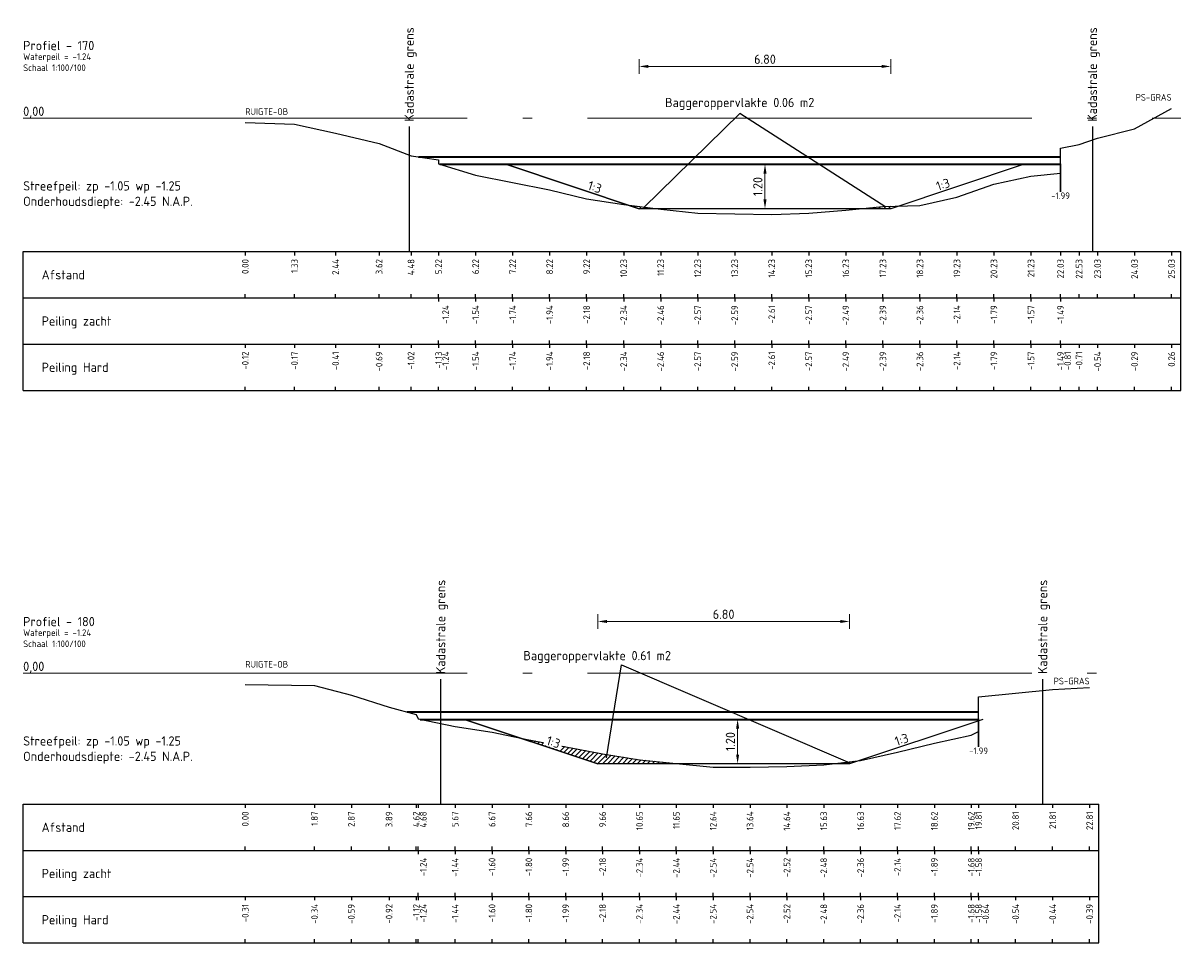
# Model space of a CAD drawing. Header units: metres. Extents: x 163463 to 198797, y 577287 to 592106.
# Tile 24 of 64: x 198349 to 198381, y 581629 to 581654. Entities that reach past the tile are written whole.
import ezdxf
from ezdxf.enums import TextEntityAlignment as Align

# ---------------------------------------------------------------- set-up
doc = ezdxf.new("R2010")
doc.units = ezdxf.units.M
doc.linetypes.add('AL-NAP_LIJN', pattern=[15.25, 12, -1.5, 0.25, -1.5])
for name, color, linetype in [('Afstandsbalk', 7, 'Continuous'), ('baggerarcering', 1, 'Continuous'), ('baggeroppervlak', 7, 'Continuous'), ('HardePeiling', 3, 'Continuous'), ('Kadastralegrens', 7, 'Continuous'), ('Legger', 2, 'Continuous'), ('Oever', 62, 'Continuous'), ('Teksten', 7, 'Continuous'), ('ZachtePeiling', 1, 'Continuous')]:
    doc.layers.add(name, color=color, linetype=linetype)
for name, color, linetype, lineweight in [('beschoeiing', 36, 'Continuous', 30), ('N-WA-WH-GRONDWATERLIJN-G', 150, 'AL-GRONDWATERLIJN', 35), ('X-XX-AL-NAP-G', 7, 'AL-NAP_LIJN', 18)]:
    doc.layers.add(name, color=color, linetype=linetype, lineweight=lineweight)
doc.styles.add('NLCS-ISO', font='NLCS-ISO.ttf')
doc.styles.add('NLCS-ISO-M100-T25', font='NLCS-ISO.ttf', dxfattribs={"height": 0.25})
doc.linetypes.add('AL-GRONDWATERLIJN', pattern='A,6,[32,NLCS.SHX,S=1,R=0,X=0,Y=0],6', length=12)
doc.dimstyles.new('NLCS-M100-T25-PIJL_l3_h1', dxfattribs={"dimscale": 0.1, "dimtxt": 0.25, "dimasz": 2.5, "dimexe": 2, "dimexo": 2, "dimgap": 0.7, "dimtad": 1, "dimzin": 0, "dimdsep": 46, "dimtxsty": 'NLCS-ISO-M100-T25', "dimcen": 2.5, "dimdle": 2, "dimclrd": 256, "dimclre": 256, "dimclrt": 256, "dimadec": 1, "dimazin": 0, "dimtfac": 1, "dimtofl": 0, "dimtmove": 1, "dimatfit": 0, "dimfxl": 2, "dimfxlon": 1, "dimtfill": 1, "dimtfillclr": 256, "dimtolj": 1, "dimtzin": 0, "dimlwd": 18, "dimlwe": 18, "dimarcsym": 0})
pattern_1 = [(45, (198102.50411, 581471.00325), (-0.06735192, 0.06735192), [])]

# ---------------------------------------------------------------- blocks, each defined once
blk = doc.blocks.new('*D482')
at = {"lineweight": 18, "transparency": 16777216}
for p, q in [((198369.532, 581649.753), (198369.332, 581649.753)), ((198369.532, 581649.503), (198369.532, 581648.803)), ((198369.532, 581648.553), (198369.332, 581648.553))]:
    blk.add_line(p, q, dxfattribs=at)
at = {"transparency": 16777216}
for points in [[(198369.491, 581649.503), (198369.574, 581649.503), (198369.532, 581649.753)], [(198369.491, 581648.803), (198369.574, 581648.803), (198369.532, 581648.553)]]:
    blk.add_solid(points, dxfattribs=at)
at = {"layer": 'Defpoints', "color": 0, "transparency": 16777216}
for p in [(198369.532, 581649.753), (198369.532, 581648.553), (198369.532, 581648.553)]:
    blk.add_point(p, dxfattribs=at)
at = {"transparency": 16777216, "insert": (198369.337, 581649.153), "char_height": 0.25, "attachment_point": 5, "rotation": 90, "style": 'NLCS-ISO-M100-T25', "bg_fill": 3, "box_fill_scale": 1.1, "bg_fill_color": 256, "bg_fill_true_color": 13158600, "bg_fill_transparency": 0}
blk.add_mtext('\\A1;1.20', dxfattribs=at)
blk = doc.blocks.new('*D483')
at = {"lineweight": 18, "transparency": 16777216}
for p, q in [((198368.792, 581634.753), (198368.592, 581634.753)), ((198368.792, 581634.503), (198368.792, 581633.803)), ((198368.792, 581633.553), (198368.592, 581633.553))]:
    blk.add_line(p, q, dxfattribs=at)
at = {"transparency": 16777216}
for points in [[(198368.751, 581634.503), (198368.834, 581634.503), (198368.792, 581634.753)], [(198368.751, 581633.803), (198368.834, 581633.803), (198368.792, 581633.553)]]:
    blk.add_solid(points, dxfattribs=at)
at = {"layer": 'Defpoints', "color": 0, "transparency": 16777216}
for p in [(198368.792, 581634.753), (198368.792, 581633.553), (198368.792, 581633.553)]:
    blk.add_point(p, dxfattribs=at)
at = {"transparency": 16777216, "insert": (198368.597, 581634.153), "char_height": 0.25, "attachment_point": 5, "rotation": 90, "style": 'NLCS-ISO-M100-T25', "bg_fill": 3, "box_fill_scale": 1.1, "bg_fill_color": 256, "bg_fill_true_color": 13158600, "bg_fill_transparency": 0}
blk.add_mtext('\\A1;1.20', dxfattribs=at)
blk = doc.blocks.new('*D638')
at = {"lineweight": 18, "transparency": 16777216}
for p, q in [((198366.132, 581652.198), (198366.132, 581652.598)), ((198366.382, 581652.398), (198372.682, 581652.398)), ((198372.932, 581652.198), (198372.932, 581652.598))]:
    blk.add_line(p, q, dxfattribs=at)
at = {"transparency": 16777216}
for points in [[(198366.382, 581652.44), (198366.382, 581652.357), (198366.132, 581652.398)], [(198372.682, 581652.44), (198372.682, 581652.357), (198372.932, 581652.398)]]:
    blk.add_solid(points, dxfattribs=at)
at = {"layer": 'Defpoints', "color": 0, "transparency": 16777216}
for p in [(198372.932, 581652.398), (198366.132, 581648.553), (198372.932, 581648.553)]:
    blk.add_point(p, dxfattribs=at)
at = {"transparency": 16777216, "insert": (198369.532, 581652.593), "char_height": 0.25, "attachment_point": 5, "style": 'NLCS-ISO-M100-T25', "bg_fill": 3, "box_fill_scale": 1.1, "bg_fill_color": 256, "bg_fill_true_color": 13158600, "bg_fill_transparency": 0}
blk.add_mtext('\\A1;6.80', dxfattribs=at)
blk = doc.blocks.new('*D639')
at = {"lineweight": 18, "transparency": 16777216}
for p, q in [((198365.014, 581637.198), (198365.014, 581637.598)), ((198371.814, 581637.198), (198371.814, 581637.598)), ((198365.264, 581637.398), (198371.564, 581637.398))]:
    blk.add_line(p, q, dxfattribs=at)
at = {"transparency": 16777216}
for points in [[(198365.264, 581637.44), (198365.264, 581637.357), (198365.014, 581637.398)], [(198371.564, 581637.44), (198371.564, 581637.357), (198371.814, 581637.398)]]:
    blk.add_solid(points, dxfattribs=at)
at = {"layer": 'Defpoints', "color": 0, "transparency": 16777216}
for p in [(198371.814, 581637.398), (198365.014, 581633.553), (198371.814, 581633.553)]:
    blk.add_point(p, dxfattribs=at)
at = {"transparency": 16777216, "insert": (198368.414, 581637.593), "char_height": 0.25, "attachment_point": 5, "style": 'NLCS-ISO-M100-T25', "bg_fill": 3, "box_fill_scale": 1.1, "bg_fill_color": 256, "bg_fill_true_color": 13158600, "bg_fill_transparency": 0}
blk.add_mtext('\\A1;6.80', dxfattribs=at)

msp = doc.modelspace()

# ---------------------------------------------------------------- hatches: boundary and pattern name
at = {"layer": 'baggerarcering'}
h = msp.add_hatch(dxfattribs=at)
h.set_pattern_fill('ANSI31', color=256, scale=0.03, style=0)
h.set_pattern_definition(pattern_1)
h.paths.add_polyline_path([(198365.852, 581648.647), (198366.132, 581648.553), (198366.631, 581648.553)])
h = msp.add_hatch(dxfattribs=at)
h.set_pattern_fill('ANSI31', color=256, scale=0.03, style=0)
h.set_pattern_definition(pattern_1)
h.paths.add_polyline_path([(198372.932, 581648.553), (198373.151, 581648.626), (198372.717, 581648.613), (198372.116, 581648.553)])
h = msp.add_hatch(dxfattribs=at)
h.set_pattern_fill('ANSI31', color=256, scale=0.03, style=0)
h.set_pattern_definition(pattern_1)
h.paths.add_polyline_path([(198362.93, 581634.248), (198365.014, 581633.553), (198367.236, 581633.553), (198367.136, 581633.563), (198366.141, 581633.663), (198365.144, 581633.823), (198364.149, 581634.013), (198363.152, 581634.203)])
h = msp.add_hatch(dxfattribs=at)
h.set_pattern_fill('ANSI31', color=256, scale=0.03, style=0)
h.set_pattern_definition(pattern_1)
h.paths.add_polyline_path([(198372.066, 581633.637), (198371.369, 581633.553), (198371.814, 581633.553)])

# ---------------------------------------------------------------- linework, layer by layer
at = {"layer": 'Afstandsbalk'}
for p, q in [((198349.489, 581647.393), (198380.767, 581647.393)), ((198349.489, 581643.643), (198349.489, 581647.393)), ((198355.489, 581647.393), (198355.489, 581647.293)), ((198356.821, 581647.393), (198356.821, 581647.293)), ((198357.93, 581647.393), (198357.93, 581647.293)), ((198359.106, 581647.393), (198359.106, 581647.293)), ((198359.968, 581647.393), (198359.968, 581647.293)), ((198360.712, 581647.393), (198360.712, 581647.293)), ((198361.713, 581647.393), (198361.713, 581647.293)), ((198362.713, 581647.393), (198362.713, 581647.293)), ((198363.713, 581647.393), (198363.713, 581647.293)), ((198364.713, 581647.393), (198364.713, 581647.293)), ((198365.714, 581647.393), (198365.714, 581647.293)), ((198366.714, 581647.393), (198366.714, 581647.293)), ((198367.714, 581647.393), (198367.714, 581647.293)), ((198368.714, 581647.393), (198368.714, 581647.293)), ((198369.715, 581647.393), (198369.715, 581647.293)), ((198370.715, 581647.393), (198370.715, 581647.293)), ((198371.716, 581647.393), (198371.716, 581647.293)), ((198372.717, 581647.393), (198372.717, 581647.293)), ((198373.717, 581647.393), (198373.717, 581647.293)), ((198374.717, 581647.393), (198374.717, 581647.293)), ((198375.716, 581647.393), (198375.716, 581647.293)), ((198376.718, 581647.393), (198376.718, 581647.293)), ((198377.517, 581647.393), (198377.517, 581647.293)), ((198378.018, 581647.393), (198378.018, 581647.293)), ((198378.518, 581647.393), (198378.518, 581647.293)), ((198379.517, 581647.393), (198379.517, 581647.293)), ((198380.517, 581647.393), (198380.517, 581647.293)), ((198380.767, 581643.643), (198380.767, 581647.393)), ((198349.489, 581646.143), (198380.767, 581646.143)), ((198355.489, 581646.143), (198355.489, 581646.243)), ((198356.821, 581646.143), (198356.821, 581646.243)), ((198357.93, 581646.143), (198357.93, 581646.243)), ((198359.106, 581646.143), (198359.106, 581646.243)), ((198359.968, 581646.143), (198359.968, 581646.243)), ((198360.712, 581646.143), (198360.712, 581646.243)), ((198360.712, 581646.143), (198360.712, 581646.043)), ((198361.713, 581646.143), (198361.713, 581646.243)), ((198361.713, 581646.143), (198361.713, 581646.043)), ((198362.713, 581646.143), (198362.713, 581646.243)), ((198362.713, 581646.143), (198362.713, 581646.043)), ((198363.713, 581646.143), (198363.713, 581646.243)), ((198363.713, 581646.143), (198363.713, 581646.043)), ((198364.713, 581646.143), (198364.713, 581646.243)), ((198364.713, 581646.143), (198364.713, 581646.043)), ((198365.714, 581646.143), (198365.714, 581646.243)), ((198365.714, 581646.143), (198365.714, 581646.043)), ((198366.714, 581646.143), (198366.714, 581646.243)), ((198366.714, 581646.143), (198366.714, 581646.043)), ((198367.714, 581646.143), (198367.714, 581646.243)), ((198367.714, 581646.143), (198367.714, 581646.043)), ((198368.714, 581646.143), (198368.714, 581646.243)), ((198368.714, 581646.143), (198368.714, 581646.043)), ((198369.715, 581646.143), (198369.715, 581646.243)), ((198369.715, 581646.143), (198369.715, 581646.043)), ((198370.715, 581646.143), (198370.715, 581646.243)), ((198370.715, 581646.143), (198370.715, 581646.043)), ((198371.716, 581646.143), (198371.716, 581646.243)), ((198371.716, 581646.143), (198371.716, 581646.043)), ((198372.717, 581646.143), (198372.717, 581646.243)), ((198372.717, 581646.143), (198372.717, 581646.043)), ((198373.717, 581646.143), (198373.717, 581646.243)), ((198373.717, 581646.143), (198373.717, 581646.043)), ((198374.717, 581646.143), (198374.717, 581646.243)), ((198374.717, 581646.143), (198374.717, 581646.043)), ((198375.716, 581646.143), (198375.716, 581646.243)), ((198375.716, 581646.143), (198375.716, 581646.043)), ((198376.718, 581646.143), (198376.718, 581646.243)), ((198376.718, 581646.143), (198376.718, 581646.043)), ((198377.517, 581646.143), (198377.517, 581646.243)), ((198377.517, 581646.143), (198377.517, 581646.043)), ((198378.018, 581646.143), (198378.018, 581646.243)), ((198378.518, 581646.143), (198378.518, 581646.243)), ((198379.517, 581646.143), (198379.517, 581646.243)), ((198380.517, 581646.143), (198380.517, 581646.243)), ((198349.489, 581644.893), (198380.767, 581644.893)), ((198355.489, 581644.893), (198355.489, 581644.793)), ((198356.821, 581644.893), (198356.821, 581644.793)), ((198357.93, 581644.893), (198357.93, 581644.793)), ((198359.106, 581644.893), (198359.106, 581644.793)), ((198359.968, 581644.893), (198359.968, 581644.793)), ((198360.712, 581644.893), (198360.712, 581644.993)), ((198360.712, 581644.893), (198360.712, 581644.793)), ((198360.712, 581644.893), (198360.712, 581644.793)), ((198361.713, 581644.893), (198361.713, 581644.993)), ((198361.713, 581644.893), (198361.713, 581644.793)), ((198362.713, 581644.893), (198362.713, 581644.993)), ((198362.713, 581644.893), (198362.713, 581644.793)), ((198363.713, 581644.893), (198363.713, 581644.993)), ((198363.713, 581644.893), (198363.713, 581644.793)), ((198364.713, 581644.893), (198364.713, 581644.993)), ((198364.713, 581644.893), (198364.713, 581644.793)), ((198365.714, 581644.893), (198365.714, 581644.993)), ((198365.714, 581644.893), (198365.714, 581644.793)), ((198366.714, 581644.893), (198366.714, 581644.993)), ((198366.714, 581644.893), (198366.714, 581644.793)), ((198367.714, 581644.893), (198367.714, 581644.993)), ((198367.714, 581644.893), (198367.714, 581644.793)), ((198368.714, 581644.893), (198368.714, 581644.993)), ((198368.714, 581644.893), (198368.714, 581644.793)), ((198369.715, 581644.893), (198369.715, 581644.993)), ((198369.715, 581644.893), (198369.715, 581644.793)), ((198370.715, 581644.893), (198370.715, 581644.993)), ((198370.715, 581644.893), (198370.715, 581644.793)), ((198371.716, 581644.893), (198371.716, 581644.993)), ((198371.716, 581644.893), (198371.716, 581644.793)), ((198372.717, 581644.893), (198372.717, 581644.993)), ((198372.717, 581644.893), (198372.717, 581644.793)), ((198373.717, 581644.893), (198373.717, 581644.993)), ((198373.717, 581644.893), (198373.717, 581644.793)), ((198374.717, 581644.893), (198374.717, 581644.993)), ((198374.717, 581644.893), (198374.717, 581644.793)), ((198375.716, 581644.893), (198375.716, 581644.993)), ((198375.716, 581644.893), (198375.716, 581644.793)), ((198376.718, 581644.893), (198376.718, 581644.993)), ((198376.718, 581644.893), (198376.718, 581644.793)), ((198377.517, 581644.893), (198377.517, 581644.993)), ((198377.517, 581644.893), (198377.517, 581644.793)), ((198377.517, 581644.893), (198377.517, 581644.793)), ((198378.018, 581644.893), (198378.018, 581644.793)), ((198378.518, 581644.893), (198378.518, 581644.793)), ((198379.517, 581644.893), (198379.517, 581644.793)), ((198380.517, 581644.893), (198380.517, 581644.793)), ((198349.489, 581643.643), (198380.767, 581643.643)), ((198355.489, 581643.643), (198355.489, 581643.743)), ((198356.821, 581643.643), (198356.821, 581643.743)), ((198357.93, 581643.643), (198357.93, 581643.743)), ((198359.106, 581643.643), (198359.106, 581643.743)), ((198359.968, 581643.643), (198359.968, 581643.743)), ((198360.712, 581643.643), (198360.712, 581643.743)), ((198360.712, 581643.643), (198360.712, 581643.743)), ((198361.713, 581643.643), (198361.713, 581643.743)), ((198362.713, 581643.643), (198362.713, 581643.743)), ((198363.713, 581643.643), (198363.713, 581643.743)), ((198364.713, 581643.643), (198364.713, 581643.743)), ((198365.714, 581643.643), (198365.714, 581643.743)), ((198366.714, 581643.643), (198366.714, 581643.743)), ((198367.714, 581643.643), (198367.714, 581643.743)), ((198368.714, 581643.643), (198368.714, 581643.743)), ((198369.715, 581643.643), (198369.715, 581643.743)), ((198370.715, 581643.643), (198370.715, 581643.743)), ((198371.716, 581643.643), (198371.716, 581643.743)), ((198372.717, 581643.643), (198372.717, 581643.743)), ((198373.717, 581643.643), (198373.717, 581643.743)), ((198374.717, 581643.643), (198374.717, 581643.743)), ((198375.716, 581643.643), (198375.716, 581643.743)), ((198376.718, 581643.643), (198376.718, 581643.743)), ((198377.517, 581643.643), (198377.517, 581643.743)), ((198377.517, 581643.643), (198377.517, 581643.743)), ((198378.018, 581643.643), (198378.018, 581643.743)), ((198378.518, 581643.643), (198378.518, 581643.743)), ((198379.517, 581643.643), (198379.517, 581643.743)), ((198380.517, 581643.643), (198380.517, 581643.743)), ((198349.489, 581632.463), (198378.553, 581632.463)), ((198349.489, 581628.713), (198349.489, 581632.463)), ((198355.489, 581632.463), (198355.489, 581632.363)), ((198357.361, 581632.463), (198357.361, 581632.363)), ((198358.356, 581632.463), (198358.356, 581632.363)), ((198359.375, 581632.463), (198359.375, 581632.363)), ((198360.109, 581632.463), (198360.109, 581632.363)), ((198360.164, 581632.463), (198360.164, 581632.363)), ((198361.161, 581632.463), (198361.161, 581632.363)), ((198362.157, 581632.463), (198362.157, 581632.363)), ((198363.152, 581632.463), (198363.152, 581632.363)), ((198364.149, 581632.463), (198364.149, 581632.363)), ((198365.144, 581632.463), (198365.144, 581632.363)), ((198366.141, 581632.463), (198366.141, 581632.363)), ((198367.136, 581632.463), (198367.136, 581632.363)), ((198368.132, 581632.463), (198368.132, 581632.363)), ((198369.129, 581632.463), (198369.129, 581632.363)), ((198370.124, 581632.463), (198370.124, 581632.363)), ((198371.12, 581632.463), (198371.12, 581632.363)), ((198372.116, 581632.463), (198372.116, 581632.363)), ((198373.112, 581632.463), (198373.112, 581632.363)), ((198374.109, 581632.463), (198374.109, 581632.363)), ((198375.104, 581632.463), (198375.104, 581632.363)), ((198375.303, 581632.463), (198375.303, 581632.363)), ((198376.303, 581632.463), (198376.303, 581632.363)), ((198377.303, 581632.463), (198377.303, 581632.363)), ((198378.303, 581632.463), (198378.303, 581632.363)), ((198378.553, 581628.713), (198378.553, 581632.463)), ((198349.489, 581631.213), (198378.553, 581631.213)), ((198355.489, 581631.213), (198355.489, 581631.313)), ((198357.361, 581631.213), (198357.361, 581631.313)), ((198358.356, 581631.213), (198358.356, 581631.313)), ((198359.375, 581631.213), (198359.375, 581631.313)), ((198360.109, 581631.213), (198360.109, 581631.313)), ((198360.164, 581631.213), (198360.164, 581631.313)), ((198360.164, 581631.213), (198360.164, 581631.113)), ((198361.161, 581631.213), (198361.161, 581631.313)), ((198361.161, 581631.213), (198361.161, 581631.113)), ((198362.157, 581631.213), (198362.157, 581631.313)), ((198362.157, 581631.213), (198362.157, 581631.113)), ((198363.152, 581631.213), (198363.152, 581631.313)), ((198363.152, 581631.213), (198363.152, 581631.113)), ((198364.149, 581631.213), (198364.149, 581631.313)), ((198364.149, 581631.213), (198364.149, 581631.113)), ((198365.144, 581631.213), (198365.144, 581631.313)), ((198365.144, 581631.213), (198365.144, 581631.113)), ((198366.141, 581631.213), (198366.141, 581631.313)), ((198366.141, 581631.213), (198366.141, 581631.113)), ((198367.136, 581631.213), (198367.136, 581631.313)), ((198367.136, 581631.213), (198367.136, 581631.113)), ((198368.132, 581631.213), (198368.132, 581631.313)), ((198368.132, 581631.213), (198368.132, 581631.113)), ((198369.129, 581631.213), (198369.129, 581631.313)), ((198369.129, 581631.213), (198369.129, 581631.113)), ((198370.124, 581631.213), (198370.124, 581631.313)), ((198370.124, 581631.213), (198370.124, 581631.113)), ((198371.12, 581631.213), (198371.12, 581631.313)), ((198371.12, 581631.213), (198371.12, 581631.113)), ((198372.116, 581631.213), (198372.116, 581631.313)), ((198372.116, 581631.213), (198372.116, 581631.113)), ((198373.112, 581631.213), (198373.112, 581631.313)), ((198373.112, 581631.213), (198373.112, 581631.113)), ((198374.109, 581631.213), (198374.109, 581631.313)), ((198374.109, 581631.213), (198374.109, 581631.113)), ((198375.104, 581631.213), (198375.104, 581631.313)), ((198375.104, 581631.213), (198375.104, 581631.113)), ((198375.303, 581631.213), (198375.303, 581631.313)), ((198375.303, 581631.213), (198375.303, 581631.113)), ((198376.303, 581631.213), (198376.303, 581631.313)), ((198377.303, 581631.213), (198377.303, 581631.313)), ((198378.303, 581631.213), (198378.303, 581631.313)), ((198349.489, 581629.963), (198378.553, 581629.963)), ((198355.489, 581629.963), (198355.489, 581629.863)), ((198357.361, 581629.963), (198357.361, 581629.863)), ((198358.356, 581629.963), (198358.356, 581629.863)), ((198359.375, 581629.963), (198359.375, 581629.863)), ((198360.109, 581629.963), (198360.109, 581629.863)), ((198360.164, 581629.963), (198360.164, 581630.063)), ((198360.164, 581629.963), (198360.164, 581629.863)), ((198361.161, 581629.963), (198361.161, 581630.063)), ((198361.161, 581629.963), (198361.161, 581629.863)), ((198362.157, 581629.963), (198362.157, 581630.063)), ((198362.157, 581629.963), (198362.157, 581629.863)), ((198363.152, 581629.963), (198363.152, 581630.063)), ((198363.152, 581629.963), (198363.152, 581629.863)), ((198364.149, 581629.963), (198364.149, 581630.063)), ((198364.149, 581629.963), (198364.149, 581629.863)), ((198365.144, 581629.963), (198365.144, 581630.063)), ((198365.144, 581629.963), (198365.144, 581629.863)), ((198366.141, 581629.963), (198366.141, 581630.063)), ((198366.141, 581629.963), (198366.141, 581629.863)), ((198367.136, 581629.963), (198367.136, 581630.063)), ((198367.136, 581629.963), (198367.136, 581629.863)), ((198368.132, 581629.963), (198368.132, 581630.063)), ((198368.132, 581629.963), (198368.132, 581629.863)), ((198369.129, 581629.963), (198369.129, 581630.063)), ((198369.129, 581629.963), (198369.129, 581629.863)), ((198370.124, 581629.963), (198370.124, 581630.063)), ((198370.124, 581629.963), (198370.124, 581629.863)), ((198371.12, 581629.963), (198371.12, 581630.063)), ((198371.12, 581629.963), (198371.12, 581629.863)), ((198372.116, 581629.963), (198372.116, 581630.063)), ((198372.116, 581629.963), (198372.116, 581629.863)), ((198373.112, 581629.963), (198373.112, 581630.063)), ((198373.112, 581629.963), (198373.112, 581629.863)), ((198374.109, 581629.963), (198374.109, 581630.063)), ((198374.109, 581629.963), (198374.109, 581629.863)), ((198375.104, 581629.963), (198375.104, 581630.063)), ((198375.104, 581629.963), (198375.104, 581629.863)), ((198375.303, 581629.963), (198375.303, 581630.063)), ((198375.303, 581629.963), (198375.303, 581629.863)), ((198375.303, 581629.963), (198375.303, 581629.863)), ((198376.303, 581629.963), (198376.303, 581629.863)), ((198377.303, 581629.963), (198377.303, 581629.863)), ((198378.303, 581629.963), (198378.303, 581629.863)), ((198349.489, 581628.713), (198378.553, 581628.713)), ((198355.489, 581628.713), (198355.489, 581628.813)), ((198357.361, 581628.713), (198357.361, 581628.813)), ((198358.356, 581628.713), (198358.356, 581628.813)), ((198359.375, 581628.713), (198359.375, 581628.813)), ((198360.109, 581628.713), (198360.109, 581628.813)), ((198360.164, 581628.713), (198360.164, 581628.813)), ((198361.161, 581628.713), (198361.161, 581628.813)), ((198362.157, 581628.713), (198362.157, 581628.813)), ((198363.152, 581628.713), (198363.152, 581628.813)), ((198364.149, 581628.713), (198364.149, 581628.813)), ((198365.144, 581628.713), (198365.144, 581628.813)), ((198366.141, 581628.713), (198366.141, 581628.813)), ((198367.136, 581628.713), (198367.136, 581628.813)), ((198368.132, 581628.713), (198368.132, 581628.813)), ((198369.129, 581628.713), (198369.129, 581628.813)), ((198370.124, 581628.713), (198370.124, 581628.813)), ((198371.12, 581628.713), (198371.12, 581628.813)), ((198372.116, 581628.713), (198372.116, 581628.813)), ((198373.112, 581628.713), (198373.112, 581628.813)), ((198374.109, 581628.713), (198374.109, 581628.813)), ((198375.104, 581628.713), (198375.104, 581628.813)), ((198375.303, 581628.713), (198375.303, 581628.813)), ((198375.303, 581628.713), (198375.303, 581628.813)), ((198376.303, 581628.713), (198376.303, 581628.813)), ((198377.303, 581628.713), (198377.303, 581628.813)), ((198378.303, 581628.713), (198378.303, 581628.813))]:
    msp.add_line(p, q, dxfattribs=at)
at = {"layer": 'baggeroppervlak'}
for p, q in [((198366.249, 581648.58), (198368.849, 581651.124)), ((198372.799, 581648.597), (198368.849, 581651.124)), ((198365.254, 581633.709), (198365.653, 581636.227))]:
    msp.add_line(p, q, dxfattribs=at)
at = {"layer": 'beschoeiing'}
for p, q in [((198377.517, 581649.763), (198377.517, 581649.013)), ((198375.303, 581634.763), (198375.303, 581634.013))]:
    msp.add_line(p, q, dxfattribs=at)
at = {"layer": 'HardePeiling'}
for points in [[(198360.712, 581649.763), (198360.712, 581649.763), (198361.713, 581649.463), (198362.713, 581649.263), (198363.713, 581649.063), (198364.713, 581648.823), (198365.714, 581648.663), (198366.714, 581648.543), (198367.714, 581648.433), (198368.714, 581648.413), (198369.715, 581648.393), (198370.715, 581648.433), (198371.716, 581648.513), (198372.717, 581648.613), (198373.717, 581648.643), (198374.717, 581648.863), (198375.716, 581649.213), (198376.718, 581649.433), (198377.517, 581649.513), (198377.517, 581649.763)], [(198360.164, 581634.763), (198360.164, 581634.763), (198361.161, 581634.563), (198362.157, 581634.403), (198363.152, 581634.203), (198364.149, 581634.013), (198365.144, 581633.823), (198366.141, 581633.663), (198367.136, 581633.563), (198368.132, 581633.463), (198369.129, 581633.463), (198370.124, 581633.483), (198371.12, 581633.523), (198372.116, 581633.643), (198373.112, 581633.863), (198374.109, 581634.113), (198375.104, 581634.323), (198375.303, 581634.423), (198375.303, 581634.763)]]:
    msp.add_lwpolyline(points, dxfattribs=at)
at = {"layer": 'Kadastralegrens'}
for p, q in [((198359.919, 581650.772), (198359.919, 581647.393)), ((198378.377, 581650.772), (198378.377, 581647.393)), ((198360.769, 581635.842), (198360.769, 581632.463)), ((198377.033, 581635.842), (198377.033, 581632.463))]:
    msp.add_line(p, q, dxfattribs=at)
at = {"layer": 'N-WA-WH-GRONDWATERLIJN-G'}
for p, q in [((198360.172, 581649.953), (198377.517, 581649.953)), ((198360.745, 581649.753), (198377.517, 581649.753)), ((198359.865, 581634.953), (198375.303, 581634.953)), ((198360.214, 581634.753), (198375.303, 581634.753))]:
    msp.add_line(p, q, dxfattribs=at)
at = {"layer": 'Oever'}
for points in [[(198377.517, 581649.763), (198377.517, 581650.193), (198378.018, 581650.293), (198378.518, 581650.463), (198379.517, 581650.713), (198380.517, 581651.263)], [(198355.489, 581650.879), (198356.821, 581650.838), (198357.93, 581650.597), (198359.106, 581650.312), (198359.968, 581649.984), (198360.712, 581649.871), (198360.712, 581649.763)], [(198355.489, 581635.695), (198357.361, 581635.664), (198358.356, 581635.411), (198359.375, 581635.086), (198360.109, 581634.887), (198360.164, 581634.763)], [(198375.303, 581634.763), (198375.303, 581635.363), (198376.303, 581635.463), (198377.303, 581635.563), (198378.303, 581635.613)]]:
    msp.add_lwpolyline(points, dxfattribs=at)
at = {"layer": 'X-XX-AL-NAP-G'}
for p, q in [((198349.489, 581651.003), (198380.767, 581651.003)), ((198349.489, 581636.003), (198378.553, 581636.003))]:
    msp.add_line(p, q, dxfattribs=at)
at = {"layer": 'ZachtePeiling'}
for points in [[(198360.712, 581649.763), (198360.712, 581649.763), (198361.713, 581649.463), (198362.713, 581649.263), (198363.713, 581649.063), (198364.713, 581648.823), (198365.714, 581648.663), (198366.714, 581648.543), (198367.714, 581648.433), (198368.714, 581648.413), (198369.715, 581648.393), (198370.715, 581648.433), (198371.716, 581648.513), (198372.717, 581648.613), (198373.717, 581648.643), (198374.717, 581648.863), (198375.716, 581649.213), (198376.718, 581649.433), (198377.517, 581649.513), (198377.517, 581649.763)], [(198360.164, 581634.763), (198360.164, 581634.763), (198361.161, 581634.563), (198362.157, 581634.403), (198363.152, 581634.203), (198364.149, 581634.013), (198365.144, 581633.823), (198366.141, 581633.663), (198367.136, 581633.563), (198368.132, 581633.463), (198369.129, 581633.463), (198370.124, 581633.483), (198371.12, 581633.523), (198372.116, 581633.643), (198373.112, 581633.863), (198374.109, 581634.113), (198375.104, 581634.323), (198375.303, 581634.423), (198375.303, 581634.763)]]:
    msp.add_lwpolyline(points, dxfattribs=at)

# ---------------------------------------------------------------- texts
at = {"layer": 'baggeroppervlak', "style": 'NLCS-ISO'}
for s, p in [('Baggeroppervlakte 0.06 m2', (198368.849, 581651.224)), ('Baggeroppervlakte 0.61 m2', (198364.998, 581636.276))]:
    msp.add_text(s, height=0.25, dxfattribs=at).set_placement(p, align=Align.BOTTOM_CENTER)
at = {"layer": 'Teksten', "style": 'NLCS-ISO'}
for p in [(198359.919, 581650.909), (198378.377, 581650.909), (198360.769, 581635.979), (198377.033, 581635.979)]:
    msp.add_text('Kadastrale grens', height=0.25, rotation=90, dxfattribs=at).set_placement(p, align=Align.MIDDLE_LEFT)
for s, height, p in [('Profiel - 170   ', 0.25, (198349.489, 581652.963)), ('Waterpeil = -1.24', 0.18, (198349.489, 581652.663)), ('Schaal 1:100/100', 0.18, (198349.489, 581652.363)), ('RUIGTE-OB', 0.18, (198355.489, 581651.179)), ('Afstand', 0.25, (198349.989, 581646.768)), ('Peiling zacht', 0.25, (198349.989, 581645.518)), ('Peiling Hard', 0.25, (198349.989, 581644.268)), ('Profiel - 180   ', 0.25, (198349.489, 581637.395)), ('Waterpeil = -1.24', 0.18, (198349.489, 581637.095)), ('Schaal 1:100/100', 0.18, (198349.489, 581636.795)), ('RUIGTE-OB', 0.18, (198355.489, 581636.242)), ('Afstand', 0.25, (198349.989, 581631.838)), ('Peiling zacht', 0.25, (198349.989, 581630.588)), ('Peiling Hard', 0.25, (198349.989, 581629.338))]:
    msp.add_text(s, height=height, dxfattribs=at).set_placement(p, align=Align.MIDDLE_LEFT)
for p in [(198380.517, 581651.563), (198378.303, 581635.788)]:
    msp.add_text('PS-GRAS', height=0.18, dxfattribs=at).set_placement(p, align=Align.MIDDLE_RIGHT)
for p in [(198377.517, 581648.813), (198375.303, 581633.813)]:
    msp.add_text('-1.99', height=0.18, dxfattribs=at).set_placement(p, align=Align.CENTER)
for s, p in [('0.00', (198355.489, 581647.193)), ('1.33', (198356.821, 581647.193)), ('2.44', (198357.93, 581647.193)), ('3.62', (198359.106, 581647.193)), ('4.48', (198359.968, 581647.193)), ('5.22', (198360.712, 581647.193)), ('6.22', (198361.713, 581647.193)), ('7.22', (198362.713, 581647.193)), ('8.22', (198363.713, 581647.193)), ('9.22', (198364.713, 581647.193)), ('10.23', (198365.714, 581647.193)), ('11.23', (198366.714, 581647.193)), ('12.23', (198367.714, 581647.193)), ('13.23', (198368.714, 581647.193)), ('14.23', (198369.715, 581647.193)), ('15.23', (198370.715, 581647.193)), ('16.23', (198371.716, 581647.193)), ('17.23', (198372.717, 581647.193)), ('18.23', (198373.717, 581647.193)), ('19.23', (198374.717, 581647.193)), ('20.23', (198375.716, 581647.193)), ('21.23', (198376.718, 581647.193)), ('22.03', (198377.517, 581647.193)), ('22.53', (198378.018, 581647.193)), ('23.03', (198378.518, 581647.193)), ('24.03', (198379.517, 581647.193)), ('25.03', (198380.517, 581647.193)), ('-1.24', (198360.902, 581645.943)), ('-1.54', (198361.713, 581645.943)), ('-1.74', (198362.713, 581645.943)), ('-1.94', (198363.713, 581645.943)), ('-2.18', (198364.713, 581645.943)), ('-2.34', (198365.714, 581645.943)), ('-2.46', (198366.714, 581645.943)), ('-2.57', (198367.714, 581645.943)), ('-2.59', (198368.714, 581645.943)), ('-2.61', (198369.715, 581645.943)), ('-2.57', (198370.715, 581645.943)), ('-2.49', (198371.716, 581645.943)), ('-2.39', (198372.717, 581645.943)), ('-2.36', (198373.717, 581645.943)), ('-2.14', (198374.717, 581645.943)), ('-1.79', (198375.716, 581645.943)), ('-1.57', (198376.718, 581645.943)), ('-1.49', (198377.517, 581645.943)), ('-0.12', (198355.489, 581644.693)), ('-0.17', (198356.821, 581644.693)), ('-0.41', (198357.93, 581644.693)), ('-0.69', (198359.106, 581644.693)), ('-1.02', (198359.968, 581644.693)), ('-1.13', (198360.712, 581644.693)), ('-1.24', (198360.902, 581644.693)), ('-1.54', (198361.713, 581644.693)), ('-1.74', (198362.713, 581644.693)), ('-1.94', (198363.713, 581644.693)), ('-2.18', (198364.713, 581644.693)), ('-2.34', (198365.714, 581644.693)), ('-2.46', (198366.714, 581644.693)), ('-2.57', (198367.714, 581644.693)), ('-2.59', (198368.714, 581644.693)), ('-2.61', (198369.715, 581644.693)), ('-2.57', (198370.715, 581644.693)), ('-2.49', (198371.716, 581644.693)), ('-2.39', (198372.717, 581644.693)), ('-2.36', (198373.717, 581644.693)), ('-2.14', (198374.717, 581644.693)), ('-1.79', (198375.716, 581644.693)), ('-1.57', (198376.718, 581644.693)), ('-1.49', (198377.517, 581644.693)), ('-0.81', (198377.707, 581644.693)), ('-0.71', (198378.018, 581644.693)), ('-0.54', (198378.518, 581644.693)), ('-0.29', (198379.517, 581644.693)), ('0.26', (198380.517, 581644.693)), ('0.00', (198355.489, 581632.263)), ('1.87', (198357.361, 581632.263)), ('2.87', (198358.356, 581632.263)), ('3.89', (198359.375, 581632.263)), ('4.62', (198360.109, 581632.263)), ('4.68', (198360.299, 581632.263)), ('5.67', (198361.161, 581632.263)), ('6.67', (198362.157, 581632.263)), ('7.66', (198363.152, 581632.263)), ('8.66', (198364.149, 581632.263)), ('9.66', (198365.144, 581632.263)), ('10.65', (198366.141, 581632.263)), ('11.65', (198367.136, 581632.263)), ('12.64', (198368.132, 581632.263)), ('13.64', (198369.129, 581632.263)), ('14.64', (198370.124, 581632.263)), ('15.63', (198371.12, 581632.263)), ('16.63', (198372.116, 581632.263)), ('17.62', (198373.112, 581632.263)), ('18.62', (198374.109, 581632.263)), ('19.62', (198375.104, 581632.263)), ('19.81', (198375.303, 581632.263)), ('20.81', (198376.303, 581632.263)), ('21.81', (198377.303, 581632.263)), ('22.81', (198378.303, 581632.263)), ('-1.24', (198360.299, 581631.013)), ('-1.44', (198361.161, 581631.013)), ('-1.60', (198362.157, 581631.013)), ('-1.80', (198363.152, 581631.013)), ('-1.99', (198364.149, 581631.013)), ('-2.18', (198365.144, 581631.013)), ('-2.34', (198366.141, 581631.013)), ('-2.44', (198367.136, 581631.013)), ('-2.54', (198368.132, 581631.013)), ('-2.54', (198369.129, 581631.013)), ('-2.52', (198370.124, 581631.013)), ('-2.48', (198371.12, 581631.013)), ('-2.36', (198372.116, 581631.013)), ('-2.14', (198373.112, 581631.013)), ('-1.89', (198374.109, 581631.013)), ('-1.68', (198375.104, 581631.013)), ('-1.58', (198375.303, 581631.013)), ('-0.31', (198355.489, 581629.763)), ('-0.34', (198357.361, 581629.763)), ('-0.59', (198358.356, 581629.763)), ('-0.92', (198359.375, 581629.763)), ('-1.12', (198360.109, 581629.763)), ('-1.24', (198360.299, 581629.763)), ('-1.44', (198361.161, 581629.763)), ('-1.60', (198362.157, 581629.763)), ('-1.80', (198363.152, 581629.763)), ('-1.99', (198364.149, 581629.763)), ('-2.18', (198365.144, 581629.763)), ('-2.34', (198366.141, 581629.763)), ('-2.44', (198367.136, 581629.763)), ('-2.54', (198368.132, 581629.763)), ('-2.54', (198369.129, 581629.763)), ('-2.52', (198370.124, 581629.763)), ('-2.48', (198371.12, 581629.763)), ('-2.36', (198372.116, 581629.763)), ('-2.14', (198373.112, 581629.763)), ('-1.89', (198374.109, 581629.763)), ('-1.68', (198375.104, 581629.763)), ('-1.58', (198375.303, 581629.763)), ('-0.64', (198375.493, 581629.763)), ('-0.54', (198376.303, 581629.763)), ('-0.44', (198377.303, 581629.763)), ('-0.39', (198378.303, 581629.763))]:
    msp.add_text(s, height=0.18, rotation=90, dxfattribs=at).set_placement(p, align=Align.MIDDLE_RIGHT)
at = {"layer": 'Teksten', "char_height": 0.25, "width": 6.125, "attachment_point": 7, "style": 'NLCS-ISO'}
for s, insert in [('0,00 ', (198349.489, 581651.003)), ('Streefpeil: zp -1.05 wp -1.25 Onderhoudsdiepte: -2.45 N.A.P.', (198349.489, 581648.553)), ('0,00 ', (198349.489, 581636.003)), ('Streefpeil: zp -1.05 wp -1.25 Onderhoudsdiepte: -2.45 N.A.P.', (198349.489, 581633.553))]:
    msp.add_mtext(s, dxfattribs=dict(at, insert=insert))

# ---------------------------------------------------------------- next in the draw order: dimensions: what is measured, and where the dimension line sits
for p1, p2, picture, middle in [((198369.532, 581649.753), (198369.532, 581648.553), '*D482', (198369.337, 581649.153)), ((198368.792, 581634.753), (198368.792, 581633.553), '*D483', (198368.597, 581634.153))]:
    dim = msp.add_aligned_dim(p1=p1, p2=p2, distance=0, dimstyle='NLCS-M100-T25-PIJL_l3_h1')
    dim.commit()
    dim.dimension.update_dxf_attribs({"geometry": picture, "text_midpoint": middle})

# ---------------------------------------------------------------- next in the draw order: linework, layer by layer
at = {"layer": 'baggeroppervlak', "flags": 128}
msp.add_lwpolyline([(198365.653, 581636.227), (198371.82, 581633.582)], dxfattribs=at)
at = {"layer": 'Legger', "flags": 128}
for points in [[(198376.532, 581649.753), (198372.932, 581648.553), (198366.132, 581648.553), (198362.532, 581649.753), (198366.132, 581648.553)], [(198375.414, 581634.753), (198371.814, 581633.553), (198365.014, 581633.553), (198361.414, 581634.753), (198365.014, 581633.553)]]:
    msp.add_lwpolyline(points, dxfattribs=at)

# ---------------------------------------------------------------- next in the draw order: texts
at = {"layer": 'baggeroppervlak', "char_height": 0.25, "width": 0.43481, "attachment_point": 8, "style": 'NLCS-ISO', "bg_fill": 3, "box_fill_scale": 1.1, "bg_fill_color": 256, "bg_fill_transparency": 0}
for insert, rotation in [((198364.894, 581649.019), 341.5651), ((198374.382, 581649.089), 18.4349), ((198363.776, 581634.019), 341.5651), ((198373.264, 581634.089), 18.4349)]:
    msp.add_mtext('1:3', dxfattribs=dict(at, insert=insert, rotation=rotation))

# ---------------------------------------------------------------- next in the draw order: dimensions: what is measured, and where the dimension line sits
for base, p1, p2, picture, middle in [((198372.932, 581652.398), (198366.132, 581648.553), (198372.932, 581648.553), '*D638', (198369.532, 581652.593)), ((198371.814, 581637.398), (198365.014, 581633.553), (198371.814, 581633.553), '*D639', (198368.414, 581637.593))]:
    dim = msp.add_linear_dim(base=base, p1=p1, p2=p2, dimstyle='NLCS-M100-T25-PIJL_l3_h1')
    dim.commit()
    dim.dimension.update_dxf_attribs({"geometry": picture, "text_midpoint": middle})

doc.saveas('drawing.dxf')
